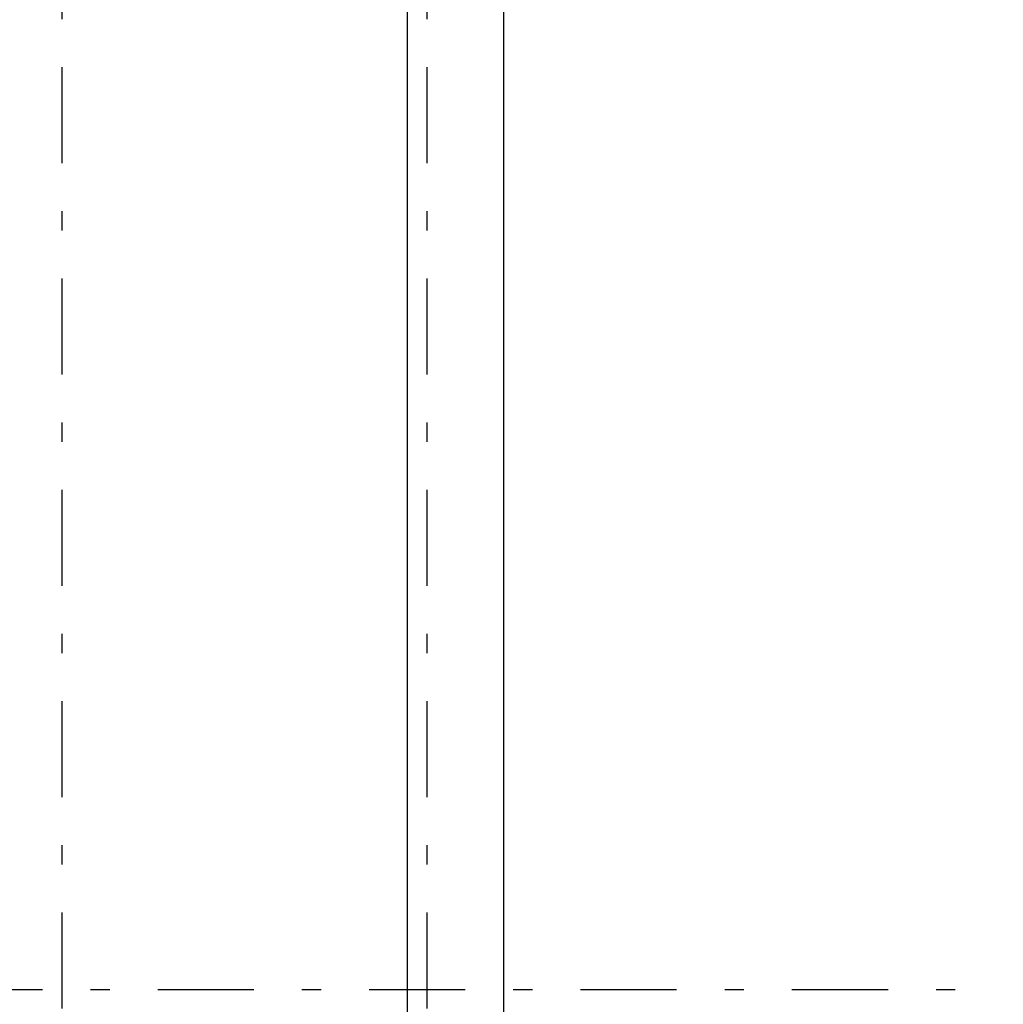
# Model space of a CAD drawing. Extents: x 2 to 87, y -108 to 11.
# Tile 112 of 210: x 47.51 to 52.63, y -81.49 to -76.36. Entities that reach past the tile are written whole.
import ezdxf

# ---------------------------------------------------------------- set-up
doc = ezdxf.new("R2010")
doc.units = 0
doc.header["$MEASUREMENT"] = 0
doc.linetypes.add('DASHDOT', pattern=[1, 0.5, -0.25, 0, -0.25])
doc.layers.add('2', color=7, linetype='CONTINUOUS')
doc.layers.add('5', color=7, linetype='CONTINUOUS')

msp = doc.modelspace()

# ---------------------------------------------------------------- linework, layer by layer
at = {"layer": '2', "color": 62, "linetype": 'Continuous'}
for p, q in [((50.0276, -91.1699), (50.0276, -9.9075)), ((49.5276, -90.6961), (49.5276, -75.4075))]:
    msp.add_line(p, q, dxfattribs=at)
at = {"layer": '5', "color": 7, "linetype": 'DASHDOT'}
for p, q in [((47.7276, -7.3075), (47.7276, -96.5075)), ((49.6276, -7.3075), (49.6276, -96.5075)), ((7.5276, -81.4075), (52.6276, -81.4075))]:
    msp.add_line(p, q, dxfattribs=at)

doc.saveas('drawing.dxf')
